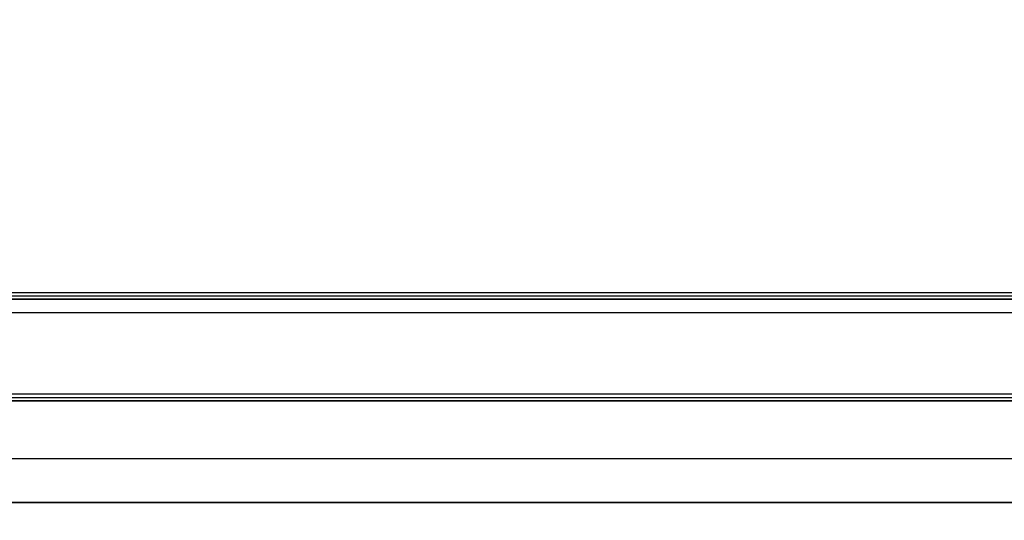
# Model space of a CAD drawing. Header units: millimetres. Extents: x -630 to 192, y -7 to 1615.
# Tile 207 of 249: x 52 to 65, y 1519 to 1526. Entities that reach past the tile are written whole.
import ezdxf

# ---------------------------------------------------------------- set-up
doc = ezdxf.new("R2010")
doc.units = ezdxf.units.MM
doc.header["$MEASUREMENT"] = 0
doc.layers.add('OVIDIO 160x80x72h', color=7, linetype='Continuous')

msp = doc.modelspace()

# ---------------------------------------------------------------- linework, layer by layer
at = {"layer": 'OVIDIO 160x80x72h', "extrusion": (0.1148807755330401, 0.04567751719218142, 0.9923285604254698)}
for points in [[(1406.102741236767, -608.078049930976), (1406.102741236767, -501.2221972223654)], [(1406.102741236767, -501.2221972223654), (1406.102741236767, -608.078049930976)]]:
    msp.add_lwpolyline(points, dxfattribs=at)
at = {"layer": 'OVIDIO 160x80x72h', "extrusion": (0.1148807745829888, 0.04567751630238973, 0.9923285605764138)}
for points in [[(1405.646105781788, -608.078045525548), (1405.646105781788, -501.2221927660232)], [(1405.646105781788, -501.2221927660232), (1405.646105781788, -608.078045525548)]]:
    msp.add_lwpolyline(points, dxfattribs=at)
at = {"layer": 'OVIDIO 160x80x72h', "extrusion": (2.568458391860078e-05, 0.9999999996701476, 8.307771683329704e-08)}
for points in [[(-43.18075014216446, 680.5757217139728), (-74.18058797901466, 680.6759918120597)], [(-74.18058797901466, 680.6759918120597), (-43.18075014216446, 680.5757217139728)]]:
    msp.add_lwpolyline(points, dxfattribs=at)
at = {"layer": 'OVIDIO 160x80x72h', "extrusion": (0.9999953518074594, 0.0009951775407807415, 0.002882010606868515)}
msp.add_lwpolyline([(1524.672270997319, 679.0317018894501), (1525.161866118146, 680.4495511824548)], dxfattribs=at)
at = {"layer": 'OVIDIO 160x80x72h', "extrusion": (2.568458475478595e-05, 0.9999999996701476, 8.307771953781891e-08)}
msp.add_lwpolyline([(-43.18304317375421, 679.866800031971), (-74.1828810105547, 679.9670701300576)], dxfattribs=at)
at = {"layer": 'OVIDIO 160x80x72h', "extrusion": (2.56845839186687e-05, 0.9999999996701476, 8.307771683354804e-08)}
for points in [[(-43.18533620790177, 679.1578783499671), (-74.18517404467, 679.2581484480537)], [(-74.18517404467, 679.2581484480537), (-43.18533620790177, 679.1578783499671)]]:
    msp.add_lwpolyline(points, dxfattribs=at)
at = {"layer": 'OVIDIO 160x80x72h', "extrusion": (0, 1, 0)}
for points in [[(-90.71602301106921, 682.1022291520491), (-27.46698811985, 682.1022291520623)], [(-27.46698811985, 682.1022291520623), (-90.71602301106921, 682.1022291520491)], [(-27.46698811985, 681.4314087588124), (-90.71602301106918, 681.4314087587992)], [(-90.71602301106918, 681.4314087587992), (-27.46698811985, 681.4314087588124)]]:
    msp.add_lwpolyline(points, dxfattribs=at)
at = {"layer": 'OVIDIO 160x80x72h', "extrusion": (1, 0, 0)}
for points in [[(1521.311733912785, 681.4314087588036), (1522.653374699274, 682.1022291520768)], [(1522.250882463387, 679.1058980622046), (1522.16143974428, 679.06117670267)], [(1522.161439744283, 679.0611767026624), (1522.074629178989, 679.0190723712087), (1521.986464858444, 678.9789137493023), (1521.897010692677, 678.9407606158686), (1521.806333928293, 678.9046700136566), (1521.714505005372, 678.8706960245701), (1521.621597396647, 678.8388895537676), (1521.527687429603, 678.809298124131), (1521.432854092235, 678.7819656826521), (1521.337178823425, 678.7569324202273), (1521.240745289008, 678.7342346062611), (1521.143639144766, 678.7139044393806), (1521.045947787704, 678.6959699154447), (1520.9477600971, 678.680454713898), (1520.849166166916, 678.6673781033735), (1520.750257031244, 678.6567548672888), (1520.651124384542, 678.6485952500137), (1520.551860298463, 678.6429049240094), (1520.452556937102, 678.6396849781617), (1520.353306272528, 678.6389319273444), (1520.254199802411, 678.6406377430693), (1520.155328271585, 678.6447899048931), (1520.05678139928, 678.6513714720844), (1519.958647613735, 678.6603611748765), (1519.861013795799, 678.671733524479), (1519.76396503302, 678.6854589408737), (1519.667584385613, 678.701503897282), (1519.571952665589, 678.7198310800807), (1519.477148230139, 678.74039956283), (1519.383246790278, 678.7631649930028), (1519.290321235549, 678.7880797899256), (1519.198441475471, 678.8150933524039), (1519.107674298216, 678.8441522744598), (1519.017625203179, 678.8753654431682), (1518.927913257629, 678.9088824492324), (1518.838623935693, 678.9447059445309), (1518.7498435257, 678.9828344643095), (1518.661658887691, 679.0232623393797), (1518.574157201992, 679.0659796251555), (1518.487425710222, 679.1109720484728), (1518.401551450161, 679.1582209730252), (1518.316620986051, 679.2077033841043), (1518.23272013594, 679.2593918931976), (1518.149933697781, 679.3132547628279), (1518.068345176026, 679.3692559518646), (1517.988036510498, 679.4273551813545), (1517.909087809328, 679.487508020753), (1517.831577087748, 679.5496659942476), (1517.755580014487, 679.6137767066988), (1517.681169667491, 679.6797839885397), (1517.608416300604, 679.7476280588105), (1517.537387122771, 679.8172457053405), (1517.468146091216, 679.8885704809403), (1517.400753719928, 679.9615329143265), (1517.335266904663, 680.0360607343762), (1517.271738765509, 680.1120791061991), (1517.210218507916, 680.1895108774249), (1517.150751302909, 680.2682768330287), (1517.093378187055, 680.3482959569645), (1517.038135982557, 680.4294856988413), (1516.985057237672, 680.5117622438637), (1516.934170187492, 680.5950407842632), (1516.885498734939, 680.6792357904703), (1516.839062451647, 680.7642612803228), (1516.794876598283, 680.8500310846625)], [(1520.909241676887, 681.7891796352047), (1520.81979895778, 681.7444582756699)], [(1520.819798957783, 681.7444582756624), (1520.797690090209, 681.7337412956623), (1520.775257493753, 681.7235411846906), (1520.752519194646, 681.7138718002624), (1520.729493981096, 681.7047461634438), (1520.706201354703, 681.6961764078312), (1520.682661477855, 681.688173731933), (1520.658895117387, 681.6807483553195), (1520.63492358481, 681.6739094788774), (1520.610768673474, 681.6676652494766), (1520.586452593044, 681.6620227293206), (1520.561997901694, 681.6569878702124), (1520.537427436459, 681.6525654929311), (1520.512764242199, 681.6487592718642), (1520.488031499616, 681.6455717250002), (1520.463252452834, 681.6430042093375), (1520.438450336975, 681.6410569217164), (1520.413648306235, 681.6397289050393), (1520.388869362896, 681.6390180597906), (1520.364136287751, 681.6389211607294), (1520.33947157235, 681.6394338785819), (1520.314897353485, 681.6405508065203), (1520.290435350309, 681.6422654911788), (1520.266106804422, 681.6445704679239), (1520.241932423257, 681.6474573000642), (1520.217932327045, 681.6509166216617), (1520.194125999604, 681.6549381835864), (1520.17053224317, 681.6595109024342), (1520.147169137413, 681.6646229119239), (1520.12405400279, 681.6702616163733), (1520.101203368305, 681.6764137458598), (1520.078632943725, 681.6830654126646), (1520.056357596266, 681.6902021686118), (1520.03425526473, 681.6978579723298), (1520.012207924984, 681.7060788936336), (1519.990236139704, 681.7148675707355), (1519.968360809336, 681.7242256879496), (1519.946603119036, 681.7341539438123), (1519.92498448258, 681.7446520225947), (1519.903526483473, 681.7557185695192), (1519.882250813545, 681.7673511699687), (1519.861179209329, 681.7795463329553), (1519.840333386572, 681.7922994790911), (1519.819734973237, 681.8056049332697), (1519.799405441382, 681.8194559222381), (1519.779366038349, 681.8338445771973), (1519.75963771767, 681.848761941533), (1519.740241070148, 681.864197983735), (1519.721196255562, 681.880141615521), (1519.702522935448, 681.8965807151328), (1519.68424020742, 681.9135021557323), (1519.666366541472, 681.9308918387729), (1519.648919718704, 681.948734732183), (1519.631916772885, 681.9670149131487), (1519.61537393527, 681.9857156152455), (1519.599306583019, 682.0048192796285), (1519.583729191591, 682.0243076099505), (1519.568655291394, 682.0441616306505), (1519.554097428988, 682.0643617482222), (1519.540067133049, 682.0848878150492), (1519.526574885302, 682.1057191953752), (1519.513630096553, 682.12683483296), (1519.501241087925, 682.1482133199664), (1519.489415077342, 682.1698329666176), (1519.478158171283, 682.1916718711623)], [(1519.478158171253, 682.1916718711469), (1516.727794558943, 687.6923990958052)]]:
    msp.add_lwpolyline(points, dxfattribs=at)
at = {"layer": 'OVIDIO 160x80x72h'}
for points in [[(41.21587904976, 1522.250882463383), (76.21606214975, 1522.250882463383)], [(41.21587904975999, 1522.206161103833), (76.21606214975, 1522.206161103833)], [(76.21606214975, 1522.161439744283), (41.21587904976, 1522.161439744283)], [(41.21587904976, 1522.161439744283), (76.21606214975, 1522.161439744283)], [(90.71602301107, 1521.982554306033), (27.46698811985, 1521.982554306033)], [(76.21606214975, 1520.909241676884), (41.21587904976, 1520.909241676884)], [(41.21587904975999, 1520.864520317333), (76.21606214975, 1520.864520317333)], [(41.21587904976, 1520.819798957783), (76.21606214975, 1520.819798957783)], [(76.21606214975, 1520.819798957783), (41.21587904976, 1520.819798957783)], [(76.21606214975, 1520.056357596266), (41.21587904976, 1520.056357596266)], [(41.21587904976, 1519.478158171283), (76.21606214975, 1519.478158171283)], [(76.21606214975, 1519.478158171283), (41.21587904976, 1519.478158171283)]]:
    msp.add_lwpolyline(points, dxfattribs=at)

doc.saveas('drawing.dxf')
